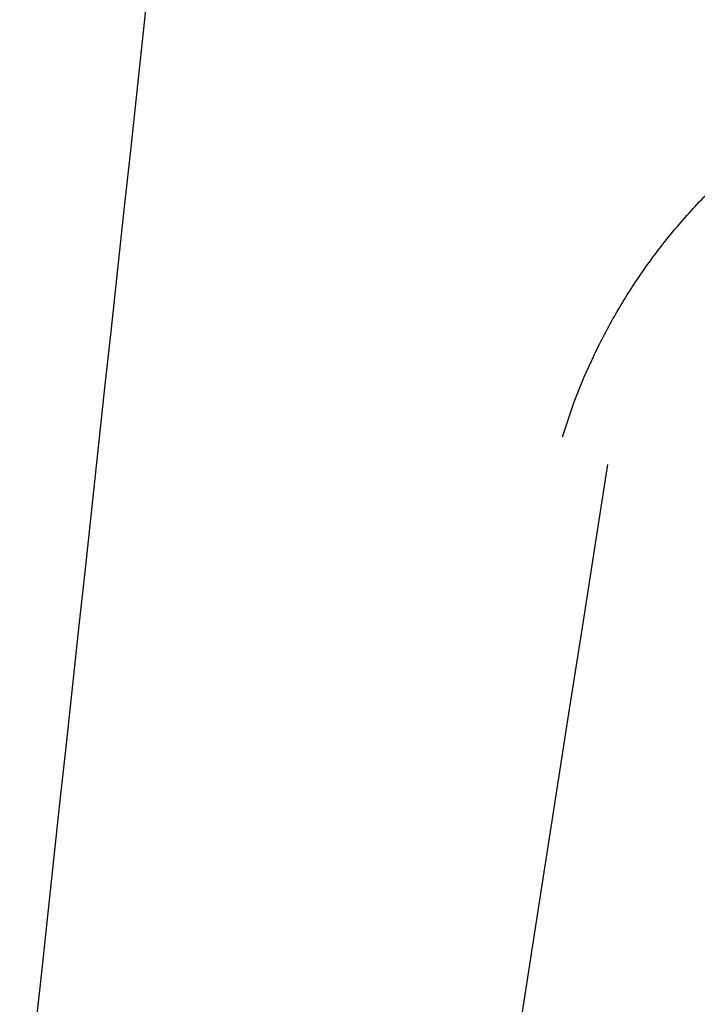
# Model space of a CAD drawing. Header units: millimetres. Extents: x -503 to 503, y -398 to 311.
# Tile 105 of 256: x -402 to -381, y 47 to 79. Entities that reach past the tile are written whole.
import ezdxf

# ---------------------------------------------------------------- set-up
doc = ezdxf.new("R2010")
doc.units = ezdxf.units.MM
doc.header["$MEASUREMENT"] = 0
doc.layers.add('IGES LEVEL 1', color=7, linetype='Continuous')

msp = doc.modelspace()

# ---------------------------------------------------------------- linework, layer by layer
at = {"layer": 'IGES LEVEL 1', "color": 9}
for points in [[(-383.355, 217.561, -555.307), (-400.997, 54.799, -572.864), (-418.639, -107.963, -590.422), (-436.281, -270.724, -607.98)], [(-383.521, 64.421, -185.168), (-400.947, -47.429, -188.691), (-418.373, -159.28, -192.214), (-435.8, -271.13, -195.737)]]:
    msp.add_open_spline(points, degree=3, dxfattribs=at)
for points, knots in [([(-246.641, -49.499, -404.891), (-264.049, 24.987, -415.167), (-278.812, 76.973, -423.733), (-322.08, 156.065, -448.84), (-350.707, 182.945, -465.451), (-395.915, 207.128, -491.855)], [0.0523715, 0.0523715, 0.0523715, 0.0523715, 0.5, 0.5, 0.9516424, 0.9516424, 0.9516424, 0.9516424]), ([(-247.598, -49.334, -403.254), (-265.001, 24.394, -413.301), (-279.708, 76.083, -421.791), (-322.94, 154.979, -446.748), (-351.602, 181.937, -463.294), (-396.985, 206.103, -489.496)], [0.0527553, 0.0527553, 0.0527553, 0.0527553, 0.5, 0.5, 0.9517227, 0.9517227, 0.9517227, 0.9517227]), ([(-267.212, -52.922, -232.85), (-285.234, -21.125, -229.953), (-295.709, 11.776, -231.722), (-333.877, 66.347, -240.424), (-359.41, 88.661, -246.997), (-402.047, 104.891, -255.348)], [0, 0, 0, 0, 0.5, 0.5, 0.941447, 0.941447, 0.941447, 0.941447])]:
    msp.add_open_spline(points, degree=3, knots=knots, dxfattribs=at)
msp.add_rational_spline([(-384.963, 65.313, -187.281), (-380.589, 79.818, -183.936), (-368.303, 77.682, -193.164)], [1, 0.695089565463, 0.999999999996], degree=2, dxfattribs=at)

doc.saveas('drawing.dxf')
